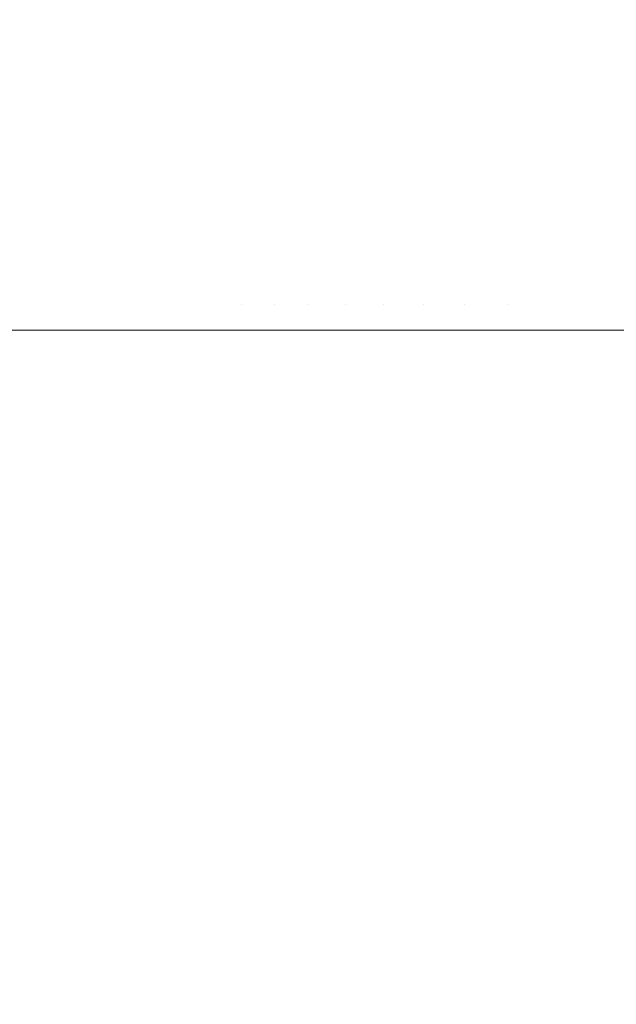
# Model space of a CAD drawing. Header units: centimetres. Extents: x -25.9 to 27.4, y -28.2 to -26.4.
# Tile 91 of 199: x -8.0282 to -7.9832, y -26.5108 to -26.4366. Entities that reach past the tile are written whole.
import ezdxf

# ---------------------------------------------------------------- set-up
doc = ezdxf.new("R2010")
doc.units = ezdxf.units.CM
doc.header["$LTSCALE"] = 2.54
doc.layers.add('Lucido design-1', color=7, linetype='Continuous')

# ---------------------------------------------------------------- blocks, each defined once
blk = doc.blocks.new('Gruppo-4-1')
at = {"color": 7, "linetype": 'Continuous', "lineweight": 9}
for points, invisible_edges in [([(-8.029604, -26.434287, 540.04181), (-8.028589, -26.434287, 540.046078), (-8.027664, -26.43819, 540.045838), (-8.02867, -26.43819, 540.041609)], 15), ([(-8.028589, -26.434287, 540.046078), (-8.027393, -26.434287, 540.0503), (-8.02648, -26.43819, 540.050021), (-8.027664, -26.43819, 540.045838)], 15), ([(-8.027393, -26.434287, 540.0503), (-8.02602, -26.434287, 540.054468), (-8.025119, -26.43819, 540.054149), (-8.02648, -26.43819, 540.050021)], 15), ([(-8.02602, -26.434287, 540.054468), (-8.02447, -26.434287, 540.058573), (-8.023584, -26.43819, 540.058217), (-8.025119, -26.43819, 540.054149)], 15), ([(-8.02447, -26.434287, 540.058573), (-8.022748, -26.434287, 540.062609), (-8.021878, -26.43819, 540.062215), (-8.023584, -26.43819, 540.058217)], 15), ([(-8.022748, -26.434287, 540.062609), (-8.020856, -26.434287, 540.066568), (-8.020004, -26.43819, 540.066138), (-8.021878, -26.43819, 540.062215)], 15), ([(-8.020856, -26.434287, 540.066568), (-8.018798, -26.434287, 540.070443), (-8.017965, -26.43819, 540.069977), (-8.020004, -26.43819, 540.066138)], 15), ([(-8.018798, -26.434287, 540.070443), (-8.016578, -26.434287, 540.074227), (-8.015764, -26.43819, 540.073726), (-8.017965, -26.43819, 540.069977)], 15), ([(-8.016578, -26.434287, 540.074227), (-8.014198, -26.434287, 540.077914), (-8.013407, -26.43819, 540.077379), (-8.015764, -26.43819, 540.073726)], 15), ([(-8.014198, -26.434287, 540.077914), (-8.011665, -26.434287, 540.081496), (-8.010897, -26.43819, 540.080928), (-8.013407, -26.43819, 540.077379)], 15), ([(-8.011665, -26.434287, 540.081496), (-8.008981, -26.434287, 540.084968), (-8.008238, -26.43819, 540.084368), (-8.010897, -26.43819, 540.080928)], 15), ([(-8.008981, -26.434287, 540.084968), (-8.006153, -26.434287, 540.088322), (-8.005436, -26.43819, 540.087691), (-8.008238, -26.43819, 540.084368)], 15), ([(-8.006153, -26.434287, 540.088322), (-8.003185, -26.434287, 540.091554), (-8.002495, -26.43819, 540.090893), (-8.005436, -26.43819, 540.087691)], 15), ([(-8.003185, -26.434287, 540.091554), (-8.000082, -26.434287, 540.094657), (-7.999421, -26.43819, 540.093967), (-8.002495, -26.43819, 540.090893)], 15), ([(-8.000082, -26.434287, 540.094657), (-7.99685, -26.434287, 540.097625), (-7.996219, -26.43819, 540.096908), (-7.999421, -26.43819, 540.093967)], 15), ([(-7.99685, -26.434287, 540.097625), (-7.993496, -26.434287, 540.100453), (-7.992896, -26.43819, 540.09971), (-7.996219, -26.43819, 540.096908)], 15), ([(-7.993496, -26.434287, 540.100453), (-7.990024, -26.434287, 540.103137), (-7.989456, -26.43819, 540.102369), (-7.992896, -26.43819, 540.09971)], 15), ([(-7.990024, -26.434287, 540.103137), (-7.986442, -26.434287, 540.10567), (-7.985907, -26.43819, 540.104879), (-7.989456, -26.43819, 540.102369)], 15), ([(-7.986442, -26.434287, 540.10567), (-7.982755, -26.434287, 540.10805), (-7.982254, -26.43819, 540.107236), (-7.985907, -26.43819, 540.104879)], 15), ([(-25.828561, -26.434836, 540.516815), (-25.828561, -26.438359, 540.517651), (27.271439, -26.438359, 540.517651), (27.271439, -26.434836, 540.516815)], 10), ([(-8.029496, -26.43819, 540.03734), (-8.02867, -26.43819, 540.041609), (-8.027892, -26.442123, 540.041441), (-8.028711, -26.442123, 540.037206)], 15), ([(-8.02867, -26.43819, 540.041609), (-8.027664, -26.43819, 540.045838), (-8.026894, -26.442123, 540.045637), (-8.027892, -26.442123, 540.041441)], 15), ([(-8.027664, -26.43819, 540.045838), (-8.02648, -26.43819, 540.050021), (-8.025718, -26.442123, 540.049787), (-8.026894, -26.442123, 540.045637)], 15), ([(-8.02648, -26.43819, 540.050021), (-8.025119, -26.43819, 540.054149), (-8.024368, -26.442123, 540.053884), (-8.025718, -26.442123, 540.049787)], 15), ([(-8.025119, -26.43819, 540.054149), (-8.023584, -26.43819, 540.058217), (-8.022845, -26.442123, 540.05792), (-8.024368, -26.442123, 540.053884)], 15), ([(-8.023584, -26.43819, 540.058217), (-8.021878, -26.43819, 540.062215), (-8.021152, -26.442123, 540.061887), (-8.022845, -26.442123, 540.05792)], 15), ([(-8.021878, -26.43819, 540.062215), (-8.020004, -26.43819, 540.066138), (-8.019292, -26.442123, 540.065779), (-8.021152, -26.442123, 540.061887)], 15), ([(-8.020004, -26.43819, 540.066138), (-8.017965, -26.43819, 540.069977), (-8.017269, -26.442123, 540.069589), (-8.019292, -26.442123, 540.065779)], 15), ([(-8.017965, -26.43819, 540.069977), (-8.015764, -26.43819, 540.073726), (-8.015086, -26.442123, 540.073309), (-8.017269, -26.442123, 540.069589)], 15), ([(-8.015764, -26.43819, 540.073726), (-8.013407, -26.43819, 540.077379), (-8.012747, -26.442123, 540.076933), (-8.015086, -26.442123, 540.073309)], 15), ([(-8.013407, -26.43819, 540.077379), (-8.010897, -26.43819, 540.080928), (-8.010256, -26.442123, 540.080455), (-8.012747, -26.442123, 540.076933)], 15), ([(-8.010897, -26.43819, 540.080928), (-8.008238, -26.43819, 540.084368), (-8.007618, -26.442123, 540.083867), (-8.010256, -26.442123, 540.080455)], 15), ([(-8.008238, -26.43819, 540.084368), (-8.005436, -26.43819, 540.087691), (-8.004838, -26.442123, 540.087165), (-8.007618, -26.442123, 540.083867)], 15), ([(-8.005436, -26.43819, 540.087691), (-8.002495, -26.43819, 540.090893), (-8.00192, -26.442123, 540.090342), (-8.004838, -26.442123, 540.087165)], 15), ([(-8.002495, -26.43819, 540.090893), (-7.999421, -26.43819, 540.093967), (-7.99887, -26.442123, 540.093392), (-8.00192, -26.442123, 540.090342)], 15), ([(-7.999421, -26.43819, 540.093967), (-7.996219, -26.43819, 540.096908), (-7.995693, -26.442123, 540.09631), (-7.99887, -26.442123, 540.093392)], 15), ([(-7.996219, -26.43819, 540.096908), (-7.992896, -26.43819, 540.09971), (-7.992395, -26.442123, 540.09909), (-7.995693, -26.442123, 540.09631)], 15), ([(-7.992896, -26.43819, 540.09971), (-7.989456, -26.43819, 540.102369), (-7.988983, -26.442123, 540.101728), (-7.992395, -26.442123, 540.09909)], 15), ([(-7.989456, -26.43819, 540.102369), (-7.985907, -26.43819, 540.104879), (-7.985461, -26.442123, 540.104219), (-7.988983, -26.442123, 540.101728)], 15), ([(-7.985907, -26.43819, 540.104879), (-7.982254, -26.43819, 540.107236), (-7.981837, -26.442123, 540.106558), (-7.985461, -26.442123, 540.104219)], 15), ([(27.271439, -26.439011, 540.517806), (27.271439, -26.438359, 540.517651), (-25.828561, -26.438359, 540.517651), (-25.828561, -26.439011, 540.517806)], 10), ([(-25.828561, -26.439011, 540.517806), (-25.828561, -26.442637, 540.518503), (27.271439, -26.442637, 540.518503), (27.271439, -26.439011, 540.517806)], 10), ([(27.271439, -26.443232, 540.518618), (27.271439, -26.442637, 540.518503), (-25.828561, -26.442637, 540.518503), (-25.828561, -26.443232, 540.518618)], 10), ([(-8.029349, -26.442123, 540.03294), (-8.028711, -26.442123, 540.037206), (-8.028082, -26.446081, 540.037098), (-8.028717, -26.446081, 540.032859)], 15), ([(-8.028711, -26.442123, 540.037206), (-8.027892, -26.442123, 540.041441), (-8.027269, -26.446081, 540.041306), (-8.028082, -26.446081, 540.037098)], 15), ([(-8.027892, -26.442123, 540.041441), (-8.026894, -26.442123, 540.045637), (-8.026277, -26.446081, 540.045477), (-8.027269, -26.446081, 540.041306)], 15), ([(-8.026894, -26.442123, 540.045637), (-8.025718, -26.442123, 540.049787), (-8.025109, -26.446081, 540.049601), (-8.026277, -26.446081, 540.045477)], 15), ([(-8.025718, -26.442123, 540.049787), (-8.024368, -26.442123, 540.053884), (-8.023767, -26.446081, 540.053672), (-8.025109, -26.446081, 540.049601)], 15), ([(-8.024368, -26.442123, 540.053884), (-8.022845, -26.442123, 540.05792), (-8.022254, -26.446081, 540.057682), (-8.023767, -26.446081, 540.053672)], 15), ([(-8.022845, -26.442123, 540.05792), (-8.021152, -26.442123, 540.061887), (-8.020571, -26.446081, 540.061625), (-8.022254, -26.446081, 540.057682)], 15), ([(-8.021152, -26.442123, 540.061887), (-8.019292, -26.442123, 540.065779), (-8.018723, -26.446081, 540.065492), (-8.020571, -26.446081, 540.061625)], 15), ([(-8.019292, -26.442123, 540.065779), (-8.017269, -26.442123, 540.069589), (-8.016713, -26.446081, 540.069278), (-8.018723, -26.446081, 540.065492)], 15), ([(-8.017269, -26.442123, 540.069589), (-8.015086, -26.442123, 540.073309), (-8.014543, -26.446081, 540.072975), (-8.016713, -26.446081, 540.069278)], 15), ([(-8.015086, -26.442123, 540.073309), (-8.012747, -26.442123, 540.076933), (-8.012219, -26.446081, 540.076576), (-8.014543, -26.446081, 540.072975)], 15), ([(-8.012747, -26.442123, 540.076933), (-8.010256, -26.442123, 540.080455), (-8.009744, -26.446081, 540.080076), (-8.012219, -26.446081, 540.076576)], 15), ([(-8.010256, -26.442123, 540.080455), (-8.007618, -26.442123, 540.083867), (-8.007122, -26.446081, 540.083467), (-8.009744, -26.446081, 540.080076)], 15), ([(-8.007618, -26.442123, 540.083867), (-8.004838, -26.442123, 540.087165), (-8.004359, -26.446081, 540.086744), (-8.007122, -26.446081, 540.083467)], 15), ([(-8.004838, -26.442123, 540.087165), (-8.00192, -26.442123, 540.090342), (-8.00146, -26.446081, 540.089901), (-8.004359, -26.446081, 540.086744)], 15), ([(-8.00192, -26.442123, 540.090342), (-7.99887, -26.442123, 540.093392), (-7.998429, -26.446081, 540.092932), (-8.00146, -26.446081, 540.089901)], 15), ([(-7.99887, -26.442123, 540.093392), (-7.995693, -26.442123, 540.09631), (-7.995272, -26.446081, 540.095831), (-7.998429, -26.446081, 540.092932)], 15), ([(-7.995693, -26.442123, 540.09631), (-7.992395, -26.442123, 540.09909), (-7.991995, -26.446081, 540.098594), (-7.995272, -26.446081, 540.095831)], 15), ([(-7.992395, -26.442123, 540.09909), (-7.988983, -26.442123, 540.101728), (-7.988604, -26.446081, 540.101216), (-7.991995, -26.446081, 540.098594)], 15), ([(-7.988983, -26.442123, 540.101728), (-7.985461, -26.442123, 540.104219), (-7.985104, -26.446081, 540.103691), (-7.988604, -26.446081, 540.101216)], 15), ([(-7.985461, -26.442123, 540.104219), (-7.981837, -26.442123, 540.106558), (-7.981503, -26.446081, 540.106015), (-7.985104, -26.446081, 540.103691)], 15), ([(-25.828561, -26.443232, 540.518618), (-25.828561, -26.446949, 540.519168), (27.271439, -26.446949, 540.519168), (27.271439, -26.443232, 540.518618)], 10), ([(-8.028717, -26.446081, 540.032859), (-8.028082, -26.446081, 540.037098), (-8.027612, -26.450055, 540.037017), (-8.028243, -26.450055, 540.032798)], 15), ([(-8.028082, -26.446081, 540.037098), (-8.027269, -26.446081, 540.041306), (-8.026802, -26.450055, 540.041206), (-8.027612, -26.450055, 540.037017)], 15), ([(-8.027269, -26.446081, 540.041306), (-8.026277, -26.446081, 540.045477), (-8.025814, -26.450055, 540.045356), (-8.026802, -26.450055, 540.041206)], 15), ([(-8.026277, -26.446081, 540.045477), (-8.025109, -26.446081, 540.049601), (-8.024652, -26.450055, 540.049461), (-8.025814, -26.450055, 540.045356)], 15), ([(-8.025109, -26.446081, 540.049601), (-8.023767, -26.446081, 540.053672), (-8.023317, -26.450055, 540.053513), (-8.024652, -26.450055, 540.049461)], 15), ([(-8.023767, -26.446081, 540.053672), (-8.022254, -26.446081, 540.057682), (-8.02181, -26.450055, 540.057504), (-8.023317, -26.450055, 540.053513)], 15), ([(-8.022254, -26.446081, 540.057682), (-8.020571, -26.446081, 540.061625), (-8.020136, -26.450055, 540.061428), (-8.02181, -26.450055, 540.057504)], 15), ([(-8.020571, -26.446081, 540.061625), (-8.018723, -26.446081, 540.065492), (-8.018297, -26.450055, 540.065277), (-8.020136, -26.450055, 540.061428)], 15), ([(-8.018723, -26.446081, 540.065492), (-8.016713, -26.446081, 540.069278), (-8.016296, -26.450055, 540.069045), (-8.018297, -26.450055, 540.065277)], 15), ([(-8.016713, -26.446081, 540.069278), (-8.014543, -26.446081, 540.072975), (-8.014136, -26.450055, 540.072724), (-8.016296, -26.450055, 540.069045)], 15), ([(-8.014543, -26.446081, 540.072975), (-8.012219, -26.446081, 540.076576), (-8.011823, -26.450055, 540.076309), (-8.014136, -26.450055, 540.072724)], 15), ([(-8.012219, -26.446081, 540.076576), (-8.009744, -26.446081, 540.080076), (-8.00936, -26.450055, 540.079792), (-8.011823, -26.450055, 540.076309)], 15), ([(-8.009744, -26.446081, 540.080076), (-8.007122, -26.446081, 540.083467), (-8.006751, -26.450055, 540.083167), (-8.00936, -26.450055, 540.079792)], 15), ([(-8.007122, -26.446081, 540.083467), (-8.004359, -26.446081, 540.086744), (-8.004001, -26.450055, 540.086428), (-8.006751, -26.450055, 540.083167)], 15), ([(-8.004359, -26.446081, 540.086744), (-8.00146, -26.446081, 540.089901), (-8.001115, -26.450055, 540.08957), (-8.004001, -26.450055, 540.086428)], 15), ([(-8.00146, -26.446081, 540.089901), (-7.998429, -26.446081, 540.092932), (-7.998098, -26.450055, 540.092587), (-8.001115, -26.450055, 540.08957)], 15), ([(-7.998429, -26.446081, 540.092932), (-7.995272, -26.446081, 540.095831), (-7.994956, -26.450055, 540.095473), (-7.998098, -26.450055, 540.092587)], 15), ([(-7.995272, -26.446081, 540.095831), (-7.991995, -26.446081, 540.098594), (-7.991695, -26.450055, 540.098223), (-7.994956, -26.450055, 540.095473)], 15), ([(-7.991995, -26.446081, 540.098594), (-7.988604, -26.446081, 540.101216), (-7.98832, -26.450055, 540.100832), (-7.991695, -26.450055, 540.098223)], 15), ([(-7.988604, -26.446081, 540.101216), (-7.985104, -26.446081, 540.103691), (-7.984837, -26.450055, 540.103295), (-7.98832, -26.450055, 540.100832)], 15), ([(-7.985104, -26.446081, 540.103691), (-7.981503, -26.446081, 540.106015), (-7.981252, -26.450055, 540.105608), (-7.984837, -26.450055, 540.103295)], 15), ([(27.271439, -26.447491, 540.519248), (27.271439, -26.446949, 540.519168), (-25.828561, -26.446949, 540.519168), (-25.828561, -26.447491, 540.519248)], 10), ([(-25.828561, -26.447491, 540.519248), (-25.828561, -26.451285, 540.519643), (27.271439, -26.451285, 540.519643), (27.271439, -26.447491, 540.519248)], 10), ([(-8.028695, -26.450055, 540.028556), (-8.028243, -26.450055, 540.032798), (-8.027928, -26.454039, 540.032758), (-8.028378, -26.454039, 540.028529)], 15), ([(-8.028243, -26.450055, 540.032798), (-8.027612, -26.450055, 540.037017), (-8.027298, -26.454039, 540.036964), (-8.027928, -26.454039, 540.032758)], 15), ([(-8.027612, -26.450055, 540.037017), (-8.026802, -26.450055, 540.041206), (-8.026491, -26.454039, 540.041139), (-8.027298, -26.454039, 540.036964)], 15), ([(-8.026802, -26.450055, 540.041206), (-8.025814, -26.450055, 540.045356), (-8.025507, -26.454039, 540.045276), (-8.026491, -26.454039, 540.041139)], 15), ([(-8.025814, -26.450055, 540.045356), (-8.024652, -26.450055, 540.049461), (-8.024348, -26.454039, 540.049368), (-8.025507, -26.454039, 540.045276)], 15), ([(-8.024652, -26.450055, 540.049461), (-8.023317, -26.450055, 540.053513), (-8.023017, -26.454039, 540.053407), (-8.024348, -26.454039, 540.049368)], 15), ([(-8.023317, -26.450055, 540.053513), (-8.02181, -26.450055, 540.057504), (-8.021515, -26.454039, 540.057385), (-8.023017, -26.454039, 540.053407)], 15), ([(-8.02181, -26.450055, 540.057504), (-8.020136, -26.450055, 540.061428), (-8.019846, -26.454039, 540.061297), (-8.021515, -26.454039, 540.057385)], 15), ([(-8.020136, -26.450055, 540.061428), (-8.018297, -26.450055, 540.065277), (-8.018013, -26.454039, 540.065134), (-8.019846, -26.454039, 540.061297)], 15), ([(-8.018297, -26.450055, 540.065277), (-8.016296, -26.450055, 540.069045), (-8.016018, -26.454039, 540.06889), (-8.018013, -26.454039, 540.065134)], 15), ([(-8.016296, -26.450055, 540.069045), (-8.014136, -26.450055, 540.072724), (-8.013866, -26.454039, 540.072557), (-8.016018, -26.454039, 540.06889)], 15), ([(-8.014136, -26.450055, 540.072724), (-8.011823, -26.450055, 540.076309), (-8.01156, -26.454039, 540.07613), (-8.013866, -26.454039, 540.072557)], 15), ([(-8.011823, -26.450055, 540.076309), (-8.00936, -26.450055, 540.079792), (-8.009104, -26.454039, 540.079602), (-8.01156, -26.454039, 540.07613)], 15), ([(-8.00936, -26.450055, 540.079792), (-8.006751, -26.450055, 540.083167), (-8.006503, -26.454039, 540.082967), (-8.009104, -26.454039, 540.079602)], 15), ([(-8.006751, -26.450055, 540.083167), (-8.004001, -26.450055, 540.086428), (-8.003762, -26.454039, 540.086218), (-8.006503, -26.454039, 540.082967)], 15), ([(-8.004001, -26.450055, 540.086428), (-8.001115, -26.450055, 540.08957), (-8.000885, -26.454039, 540.08935), (-8.003762, -26.454039, 540.086218)], 15), ([(-8.001115, -26.450055, 540.08957), (-7.998098, -26.450055, 540.092587), (-7.997878, -26.454039, 540.092357), (-8.000885, -26.454039, 540.08935)], 15), ([(-7.998098, -26.450055, 540.092587), (-7.994956, -26.450055, 540.095473), (-7.994746, -26.454039, 540.095234), (-7.997878, -26.454039, 540.092357)], 15), ([(-7.994956, -26.450055, 540.095473), (-7.991695, -26.450055, 540.098223), (-7.991495, -26.454039, 540.097975), (-7.994746, -26.454039, 540.095234)], 15), ([(-7.991695, -26.450055, 540.098223), (-7.98832, -26.450055, 540.100832), (-7.98813, -26.454039, 540.100576), (-7.991495, -26.454039, 540.097975)], 15), ([(-7.98832, -26.450055, 540.100832), (-7.984837, -26.450055, 540.103295), (-7.984658, -26.454039, 540.103032), (-7.98813, -26.454039, 540.100576)], 15), ([(-7.984837, -26.450055, 540.103295), (-7.981252, -26.450055, 540.105608), (-7.981085, -26.454039, 540.105338), (-7.984658, -26.454039, 540.103032)], 15), ([(27.271439, -26.451781, 540.519695), (27.271439, -26.451285, 540.519643), (-25.828561, -26.451285, 540.519643), (-25.828561, -26.451781, 540.519695)], 10), ([(-25.828561, -26.451781, 540.519695), (-25.828561, -26.455639, 540.51993), (27.271439, -26.455639, 540.51993), (27.271439, -26.451781, 540.519695)], 10), ([(-8.028378, -26.454039, 540.028529), (-8.027928, -26.454039, 540.032758), (-8.027771, -26.458028, 540.032738), (-8.028221, -26.458028, 540.028516)], 15), ([(-8.027928, -26.454039, 540.032758), (-8.027298, -26.454039, 540.036964), (-8.027142, -26.458028, 540.036937), (-8.027771, -26.458028, 540.032738)], 15), ([(-8.027298, -26.454039, 540.036964), (-8.026491, -26.454039, 540.041139), (-8.026336, -26.458028, 540.041105), (-8.027142, -26.458028, 540.036937)], 15), ([(-8.026491, -26.454039, 540.041139), (-8.025507, -26.454039, 540.045276), (-8.025354, -26.458028, 540.045236), (-8.026336, -26.458028, 540.041105)], 15), ([(-8.025507, -26.454039, 540.045276), (-8.024348, -26.454039, 540.049368), (-8.024197, -26.458028, 540.049321), (-8.025354, -26.458028, 540.045236)], 15), ([(-8.024348, -26.454039, 540.049368), (-8.023017, -26.454039, 540.053407), (-8.022868, -26.458028, 540.053354), (-8.024197, -26.458028, 540.049321)], 15), ([(-8.023017, -26.454039, 540.053407), (-8.021515, -26.454039, 540.057385), (-8.021368, -26.458028, 540.057326), (-8.022868, -26.458028, 540.053354)], 15), ([(-8.021515, -26.454039, 540.057385), (-8.019846, -26.454039, 540.061297), (-8.019702, -26.458028, 540.061232), (-8.021368, -26.458028, 540.057326)], 15), ([(-8.019846, -26.454039, 540.061297), (-8.018013, -26.454039, 540.065134), (-8.017871, -26.458028, 540.065063), (-8.019702, -26.458028, 540.061232)], 15), ([(-8.018013, -26.454039, 540.065134), (-8.016018, -26.454039, 540.06889), (-8.01588, -26.458028, 540.068812), (-8.017871, -26.458028, 540.065063)], 15), ([(-8.016018, -26.454039, 540.06889), (-8.013866, -26.454039, 540.072557), (-8.013731, -26.458028, 540.072474), (-8.01588, -26.458028, 540.068812)], 15), ([(-8.013866, -26.454039, 540.072557), (-8.01156, -26.454039, 540.07613), (-8.011429, -26.458028, 540.076042), (-8.013731, -26.458028, 540.072474)], 15), ([(-8.01156, -26.454039, 540.07613), (-8.009104, -26.454039, 540.079602), (-8.008977, -26.458028, 540.079508), (-8.011429, -26.458028, 540.076042)], 15), ([(-8.009104, -26.454039, 540.079602), (-8.006503, -26.454039, 540.082967), (-8.00638, -26.458028, 540.082868), (-8.008977, -26.458028, 540.079508)], 15), ([(-8.006503, -26.454039, 540.082967), (-8.003762, -26.454039, 540.086218), (-8.003643, -26.458028, 540.086114), (-8.00638, -26.458028, 540.082868)], 15), ([(-8.003762, -26.454039, 540.086218), (-8.000885, -26.454039, 540.08935), (-8.000771, -26.458028, 540.089241), (-8.003643, -26.458028, 540.086114)], 15), ([(-8.000885, -26.454039, 540.08935), (-7.997878, -26.454039, 540.092357), (-7.997769, -26.458028, 540.092243), (-8.000771, -26.458028, 540.089241)], 15), ([(-7.997878, -26.454039, 540.092357), (-7.994746, -26.454039, 540.095234), (-7.994642, -26.458028, 540.095115), (-7.997769, -26.458028, 540.092243)], 15), ([(-7.994746, -26.454039, 540.095234), (-7.991495, -26.454039, 540.097975), (-7.991396, -26.458028, 540.097852), (-7.994642, -26.458028, 540.095115)], 15), ([(-7.991495, -26.454039, 540.097975), (-7.98813, -26.454039, 540.100576), (-7.988036, -26.458028, 540.100449), (-7.991396, -26.458028, 540.097852)], 15), ([(-7.98813, -26.454039, 540.100576), (-7.984658, -26.454039, 540.103032), (-7.98457, -26.458028, 540.102901), (-7.988036, -26.458028, 540.100449)], 15), ([(-7.984658, -26.454039, 540.103032), (-7.981085, -26.454039, 540.105338), (-7.981002, -26.458028, 540.105203), (-7.98457, -26.458028, 540.102901)], 15), ([(27.271439, -26.456084, 540.519957), (27.271439, -26.455639, 540.51993), (-25.828561, -26.455639, 540.51993), (-25.828561, -26.456084, 540.519957)], 10), ([(-25.828561, -26.456084, 540.519957), (-25.828561, -26.46, 540.520033), (27.271439, -26.46, 540.520033), (27.271439, -26.456084, 540.519957)], 8), ([(-8.027895, -26.46, 540.031388), (-8.028201, -26.46, 540.028514), (-8.028221, -26.458028, 540.028516), (-8.027771, -26.458028, 540.032738)], 14), ([(-8.027771, -26.458028, 540.032738), (-8.027751, -26.46, 540.032735), (-8.027895, -26.46, 540.031388)], 9), ([(-8.027336, -26.46, 540.035508), (-8.027751, -26.46, 540.032735), (-8.027771, -26.458028, 540.032738), (-8.027142, -26.458028, 540.036937)], 14), ([(-8.027142, -26.458028, 540.036937), (-8.027123, -26.46, 540.036934), (-8.027336, -26.46, 540.035508)], 9), ([(-8.026606, -26.46, 540.039604), (-8.027123, -26.46, 540.036934), (-8.027142, -26.458028, 540.036937), (-8.026336, -26.458028, 540.041105)], 14), ([(-8.026336, -26.458028, 540.041105), (-8.026317, -26.46, 540.041101), (-8.026606, -26.46, 540.039604)], 9), ([(-8.025706, -26.46, 540.043671), (-8.026317, -26.46, 540.041101), (-8.026336, -26.458028, 540.041105), (-8.025354, -26.458028, 540.045236)], 14), ([(-8.025354, -26.458028, 540.045236), (-8.025335, -26.46, 540.045231), (-8.025706, -26.46, 540.043671)], 9), ([(-8.024636, -26.46, 540.047699), (-8.025335, -26.46, 540.045231), (-8.025354, -26.458028, 540.045236), (-8.024197, -26.458028, 540.049321)], 14), ([(-8.024197, -26.458028, 540.049321), (-8.024178, -26.46, 540.049316), (-8.024636, -26.46, 540.047699)], 9), ([(-8.023398, -26.46, 540.051683), (-8.024178, -26.46, 540.049316), (-8.024197, -26.458028, 540.049321), (-8.022868, -26.458028, 540.053354)], 14), ([(-8.022868, -26.458028, 540.053354), (-8.022849, -26.46, 540.053347), (-8.023398, -26.46, 540.051683)], 9), ([(-8.021993, -26.46, 540.055616), (-8.022849, -26.46, 540.053347), (-8.022868, -26.458028, 540.053354), (-8.021368, -26.458028, 540.057326)], 14), ([(-8.021368, -26.458028, 540.057326), (-8.02135, -26.46, 540.057319), (-8.021993, -26.46, 540.055616)], 9), ([(-8.020424, -26.46, 540.05949), (-8.02135, -26.46, 540.057319), (-8.021368, -26.458028, 540.057326), (-8.019702, -26.458028, 540.061232)], 14), ([(-8.019702, -26.458028, 540.061232), (-8.019684, -26.46, 540.061224), (-8.020424, -26.46, 540.05949)], 9), ([(-8.018693, -26.46, 540.063298), (-8.019684, -26.46, 540.061224), (-8.019702, -26.458028, 540.061232), (-8.017871, -26.458028, 540.065063)], 14), ([(-8.017871, -26.458028, 540.065063), (-8.017854, -26.46, 540.065054), (-8.018693, -26.46, 540.063298)], 9), ([(-8.016802, -26.46, 540.067034), (-8.017854, -26.46, 540.065054), (-8.017871, -26.458028, 540.065063), (-8.01588, -26.458028, 540.068812)], 14), ([(-8.01588, -26.458028, 540.068812), (-8.015863, -26.46, 540.068803), (-8.016802, -26.46, 540.067034)], 9), ([(-8.014755, -26.46, 540.070692), (-8.015863, -26.46, 540.068803), (-8.01588, -26.458028, 540.068812), (-8.013731, -26.458028, 540.072474)], 14), ([(-8.013731, -26.458028, 540.072474), (-8.013714, -26.46, 540.072464), (-8.014755, -26.46, 540.070692)], 9), ([(-8.012553, -26.46, 540.074263), (-8.013714, -26.46, 540.072464), (-8.013731, -26.458028, 540.072474), (-8.011429, -26.458028, 540.076042)], 14), ([(-8.011429, -26.458028, 540.076042), (-8.011412, -26.46, 540.076031), (-8.012553, -26.46, 540.074263)], 9), ([(-8.011429, -26.458028, 540.076042), (-8.008977, -26.458028, 540.079508), (-8.008961, -26.46, 540.079497), (-8.010202, -26.46, 540.077743)], 11), ([(-8.010202, -26.46, 540.077743), (-8.011412, -26.46, 540.076031), (-8.011429, -26.458028, 540.076042)], 10), ([(-8.008977, -26.458028, 540.079508), (-8.00638, -26.458028, 540.082868), (-8.006365, -26.46, 540.082855), (-8.007704, -26.46, 540.081124)], 11), ([(-8.007704, -26.46, 540.081124), (-8.008961, -26.46, 540.079497), (-8.008977, -26.458028, 540.079508)], 10), ([(-8.00638, -26.458028, 540.082868), (-8.003643, -26.458028, 540.086114), (-8.003629, -26.46, 540.086101), (-8.005063, -26.46, 540.0844)], 11), ([(-8.005063, -26.46, 540.0844), (-8.006365, -26.46, 540.082855), (-8.00638, -26.458028, 540.082868)], 10), ([(-8.003643, -26.458028, 540.086114), (-8.000771, -26.458028, 540.089241), (-8.000757, -26.46, 540.089227), (-8.002284, -26.46, 540.087565)], 11), ([(-8.002284, -26.46, 540.087565), (-8.003629, -26.46, 540.086101), (-8.003643, -26.458028, 540.086114)], 10), ([(-8.000771, -26.458028, 540.089241), (-7.997769, -26.458028, 540.092243), (-7.997755, -26.46, 540.092229), (-7.999371, -26.46, 540.090614)], 11), ([(-7.999371, -26.46, 540.090614), (-8.000757, -26.46, 540.089227), (-8.000771, -26.458028, 540.089241)], 10), ([(-7.997769, -26.458028, 540.092243), (-7.994642, -26.458028, 540.095115), (-7.994629, -26.46, 540.095101), (-7.996328, -26.46, 540.09354)], 11), ([(-7.996328, -26.46, 540.09354), (-7.997755, -26.46, 540.092229), (-7.997769, -26.458028, 540.092243)], 10), ([(-7.994642, -26.458028, 540.095115), (-7.991396, -26.458028, 540.097852), (-7.991383, -26.46, 540.097837), (-7.993161, -26.46, 540.096338)], 11), ([(-7.993161, -26.46, 540.096338), (-7.994629, -26.46, 540.095101), (-7.994642, -26.458028, 540.095115)], 10), ([(-7.991396, -26.458028, 540.097852), (-7.988036, -26.458028, 540.100449), (-7.98811, -26.46, 540.100367), (-7.989893, -26.46, 540.098989)], 11), ([(-7.989893, -26.46, 540.098989), (-7.991383, -26.46, 540.097837), (-7.991396, -26.458028, 540.097852)], 10), ([(-7.988036, -26.458028, 540.100449), (-7.988025, -26.46, 540.100433), (-7.98811, -26.46, 540.100367)], 9), ([(-7.984652, -26.46, 540.102818), (-7.988025, -26.46, 540.100433), (-7.988036, -26.458028, 540.100449), (-7.98457, -26.458028, 540.102901)], 14), ([(-7.98457, -26.458028, 540.102901), (-7.984559, -26.46, 540.102884), (-7.984652, -26.46, 540.102818)], 9), ([(-7.981089, -26.46, 540.105124), (-7.984559, -26.46, 540.102884), (-7.98457, -26.458028, 540.102901), (-7.981002, -26.458028, 540.105203)], 14), ([(-8.028201, -26.46, 540.028514), (-8.027895, -26.46, 540.031388), (-8.027897, -27.66, 540.031389), (-8.028195, -27.66, 540.028583)], 10), ([(-8.027763, -27.66, 540.032647), (-8.027897, -27.66, 540.031389), (-8.027895, -26.46, 540.031388), (-8.027751, -26.46, 540.032735)], 10), ([(-8.027751, -26.46, 540.032735), (-8.027336, -26.46, 540.035508), (-8.027339, -27.66, 540.035508), (-8.027763, -27.66, 540.032647)], 10), ([(-8.027164, -27.66, 540.036694), (-8.027339, -27.66, 540.035508), (-8.027336, -26.46, 540.035508), (-8.027123, -26.46, 540.036934)], 10), ([(-8.027123, -26.46, 540.036934), (-8.026606, -26.46, 540.039604), (-8.02661, -27.66, 540.039605), (-8.027164, -27.66, 540.036694)], 10), ([(-8.026399, -27.66, 540.040717), (-8.02661, -27.66, 540.039605), (-8.026606, -26.46, 540.039604), (-8.026317, -26.46, 540.041101)], 10), ([(-8.026317, -26.46, 540.041101), (-8.025706, -26.46, 540.043671), (-8.025711, -27.66, 540.043672), (-8.026399, -27.66, 540.040717)], 10), ([(-8.025469, -27.66, 540.044708), (-8.025711, -27.66, 540.043672), (-8.025706, -26.46, 540.043671), (-8.025335, -26.46, 540.045231)], 10), ([(-8.025335, -26.46, 540.045231), (-8.024636, -26.46, 540.047699), (-8.024642, -27.66, 540.047701), (-8.025469, -27.66, 540.044708)], 10), ([(-8.024376, -27.66, 540.048662), (-8.024642, -27.66, 540.047701), (-8.024636, -26.46, 540.047699), (-8.024178, -26.46, 540.049316)], 10), ([(-8.023404, -27.66, 540.051686), (-8.024376, -27.66, 540.048662), (-8.024178, -26.46, 540.049316)], 10), ([(-8.024178, -26.46, 540.049316), (-8.023398, -26.46, 540.051683), (-8.023404, -27.66, 540.051686)], 10), ([(-8.02312, -27.66, 540.05257), (-8.023404, -27.66, 540.051686), (-8.023398, -26.46, 540.051683), (-8.022849, -26.46, 540.053347)], 10), ([(-8.022001, -27.66, 540.055619), (-8.02312, -27.66, 540.05257), (-8.022849, -26.46, 540.053347)], 10), ([(-8.022849, -26.46, 540.053347), (-8.021993, -26.46, 540.055616), (-8.022001, -27.66, 540.055619)], 10), ([(-8.021704, -27.66, 540.056428), (-8.022001, -27.66, 540.055619), (-8.021993, -26.46, 540.055616), (-8.02135, -26.46, 540.057319)], 10), ([(-8.020432, -27.66, 540.059493), (-8.021704, -27.66, 540.056428), (-8.02135, -26.46, 540.057319)], 10), ([(-8.02135, -26.46, 540.057319), (-8.020424, -26.46, 540.05949), (-8.020432, -27.66, 540.059493)], 10), ([(-8.020128, -27.66, 540.060227), (-8.020432, -27.66, 540.059493), (-8.020424, -26.46, 540.05949), (-8.019684, -26.46, 540.061224)], 10), ([(-8.018702, -27.66, 540.063303), (-8.020128, -27.66, 540.060227), (-8.019684, -26.46, 540.061224)], 10), ([(-8.019684, -26.46, 540.061224), (-8.018693, -26.46, 540.063298), (-8.018702, -27.66, 540.063303)], 10), ([(-8.018397, -27.66, 540.063961), (-8.018702, -27.66, 540.063303), (-8.018693, -26.46, 540.063298), (-8.017854, -26.46, 540.065054)], 10), ([(-8.016812, -27.66, 540.06704), (-8.018397, -27.66, 540.063961), (-8.017854, -26.46, 540.065054)], 10), ([(-8.017854, -26.46, 540.065054), (-8.016802, -26.46, 540.067034), (-8.016812, -27.66, 540.06704)], 10), ([(-8.016511, -27.66, 540.067624), (-8.016812, -27.66, 540.06704), (-8.016802, -26.46, 540.067034), (-8.015863, -26.46, 540.068803)], 10), ([(-8.014765, -27.66, 540.070698), (-8.016511, -27.66, 540.067624), (-8.015863, -26.46, 540.068803)], 10), ([(-8.015863, -26.46, 540.068803), (-8.014755, -26.46, 540.070692), (-8.014765, -27.66, 540.070698)], 10), ([(-8.014474, -27.66, 540.07121), (-8.014765, -27.66, 540.070698), (-8.014755, -26.46, 540.070692), (-8.013714, -26.46, 540.072464)], 10), ([(-8.012564, -27.66, 540.07427), (-8.014474, -27.66, 540.07121), (-8.013714, -26.46, 540.072464)], 10), ([(-8.013714, -26.46, 540.072464), (-8.012553, -26.46, 540.074263), (-8.012564, -27.66, 540.07427)], 10), ([(-8.012289, -27.66, 540.074711), (-8.012564, -27.66, 540.07427), (-8.012553, -26.46, 540.074263), (-8.011412, -26.46, 540.076031)], 10), ([(-8.010213, -27.66, 540.077751), (-8.012289, -27.66, 540.074711), (-8.011412, -26.46, 540.076031)], 10), ([(-8.011412, -26.46, 540.076031), (-8.010202, -26.46, 540.077743), (-8.010213, -27.66, 540.077751)], 10), ([(-8.00996, -27.66, 540.078122), (-8.010213, -27.66, 540.077751), (-8.010202, -26.46, 540.077743), (-8.008961, -26.46, 540.079497)], 10), ([(-8.007716, -27.66, 540.081133), (-8.00996, -27.66, 540.078122), (-8.008961, -26.46, 540.079497)], 10), ([(-8.008961, -26.46, 540.079497), (-8.007704, -26.46, 540.081124), (-8.007716, -27.66, 540.081133)], 10), ([(-8.00749, -27.66, 540.081437), (-8.007716, -27.66, 540.081133), (-8.007704, -26.46, 540.081124), (-8.006365, -26.46, 540.082855)], 10), ([(-8.005076, -27.66, 540.084411), (-8.00749, -27.66, 540.081437), (-8.006365, -26.46, 540.082855)], 10), ([(-8.006365, -26.46, 540.082855), (-8.005063, -26.46, 540.0844), (-8.005076, -27.66, 540.084411)], 10), ([(-8.004882, -27.66, 540.084649), (-8.005076, -27.66, 540.084411), (-8.005063, -26.46, 540.0844), (-8.003629, -26.46, 540.086101)], 10), ([(-8.002297, -27.66, 540.087577), (-8.004882, -27.66, 540.084649), (-8.003629, -26.46, 540.086101)], 10), ([(-8.003629, -26.46, 540.086101), (-8.002284, -26.46, 540.087565), (-8.002297, -27.66, 540.087577)], 10), ([(-8.002141, -27.66, 540.087754), (-8.002297, -27.66, 540.087577), (-8.002284, -26.46, 540.087565)], 10), ([(-8.002141, -27.66, 540.087754), (-8.002284, -26.46, 540.087565), (-8.000757, -26.46, 540.089227)], 9), ([(-8.000757, -26.46, 540.089227), (-7.999384, -27.66, 540.090627), (-8.002141, -27.66, 540.087754)], 9), ([(-8.000757, -26.46, 540.089227), (-7.999371, -26.46, 540.090614), (-7.999384, -27.66, 540.090627)], 10), ([(-7.999272, -27.66, 540.090744), (-7.999384, -27.66, 540.090627), (-7.999371, -26.46, 540.090614)], 10), ([(-7.999272, -27.66, 540.090744), (-7.999371, -26.46, 540.090614), (-7.997755, -26.46, 540.092229)], 9), ([(-7.997755, -26.46, 540.092229), (-7.996734, -27.66, 540.093194), (-7.999272, -27.66, 540.090744)], 9), ([(-7.997755, -26.46, 540.092229), (-7.996328, -26.46, 540.09354), (-7.996337, -27.66, 540.093549), (-7.996734, -27.66, 540.093194)], 10), ([(-7.996337, -27.66, 540.093549), (-7.996328, -26.46, 540.09354), (-7.994629, -26.46, 540.095101)], 9), ([(-7.994629, -26.46, 540.095101), (-7.993639, -27.66, 540.09596), (-7.996337, -27.66, 540.093549)], 9), ([(-7.994629, -26.46, 540.095101), (-7.993161, -26.46, 540.096338), (-7.993169, -27.66, 540.096347), (-7.993639, -27.66, 540.09596)], 10), ([(-7.993169, -27.66, 540.096347), (-7.993161, -26.46, 540.096338), (-7.991383, -26.46, 540.097837)], 9), ([(-7.991383, -26.46, 540.097837), (-7.990429, -27.66, 540.098598), (-7.993169, -27.66, 540.096347)], 9), ([(-7.991383, -26.46, 540.097837), (-7.989893, -26.46, 540.098989), (-7.9899, -27.66, 540.098997), (-7.990429, -27.66, 540.098598)], 10), ([(-7.988101, -27.66, 540.100354), (-7.9899, -27.66, 540.098997), (-7.989893, -26.46, 540.098989)], 10), ([(-7.989893, -26.46, 540.098989), (-7.98811, -26.46, 540.100367), (-7.988101, -27.66, 540.100354)], 10), ([(-7.987109, -27.66, 540.101102), (-7.988101, -27.66, 540.100354), (-7.98811, -26.46, 540.100367), (-7.988025, -26.46, 540.100433)], 10), ([(-7.988025, -26.46, 540.100433), (-7.984644, -27.66, 540.102806), (-7.987109, -27.66, 540.101102)], 9), ([(-7.988025, -26.46, 540.100433), (-7.984652, -26.46, 540.102818), (-7.984644, -27.66, 540.102806)], 10), ([(-7.983685, -27.66, 540.103469), (-7.984644, -27.66, 540.102806), (-7.984652, -26.46, 540.102818), (-7.984559, -26.46, 540.102884)], 10), ([(-7.984559, -26.46, 540.102884), (-7.981081, -27.66, 540.105112), (-7.983685, -27.66, 540.103469)], 9), ([(-7.984559, -26.46, 540.102884), (-7.981089, -26.46, 540.105124), (-7.981081, -27.66, 540.105112)], 10)]:
    blk.add_3dface(points, dxfattribs=dict(at, invisible_edges=invisible_edges))
blk.add_3dface([(-25.828561, -26.46, 540.520033), (-25.828561, -28.06, 540.520033), (27.271439, -28.06, 540.520033), (27.271439, -26.46, 540.520033)], dxfattribs=at)

msp = doc.modelspace()

# ---------------------------------------------------------------- block references
at = {"layer": 'Lucido design-1', "color": 7}
msp.add_blockref('Gruppo-4-1', (0, 0), dxfattribs=at)

doc.saveas('drawing.dxf')
